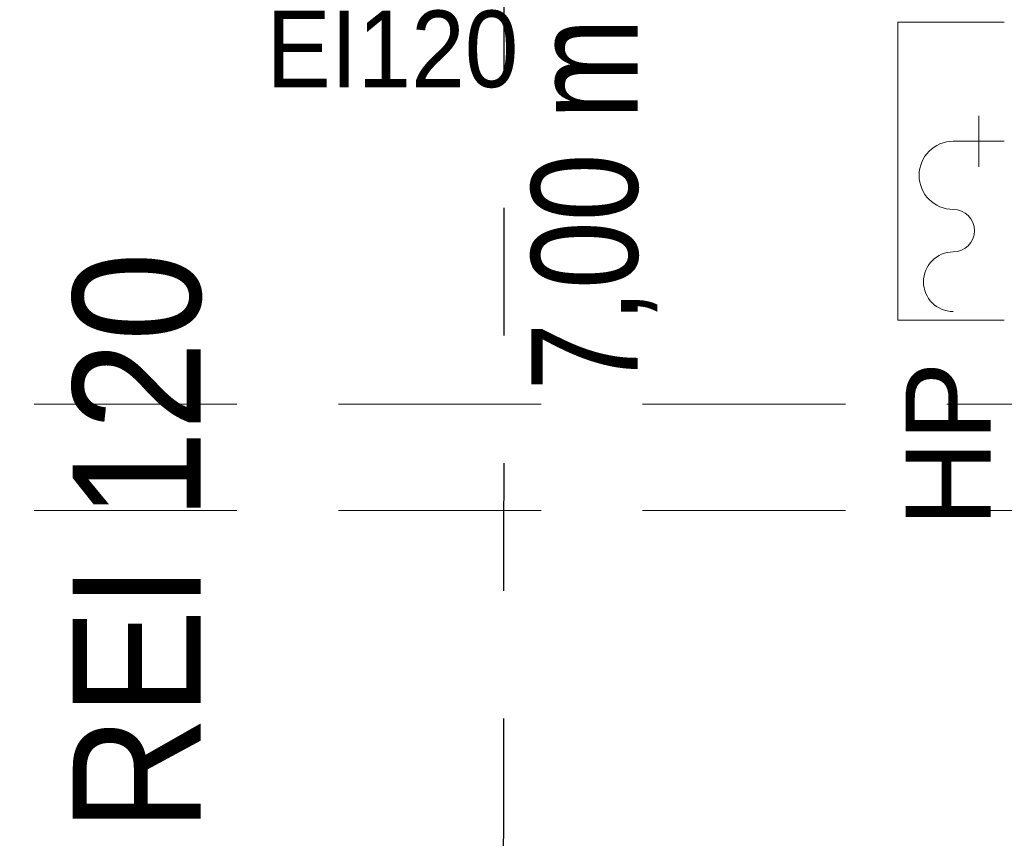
# Model space of a CAD drawing. Header units: centimetres. Extents: x -1316 to 21770, y -8842 to 3590.
# Tile 18 of 125: x 299 to 530, y 799 to 991. Entities that reach past the tile are written whole.
import ezdxf

# ---------------------------------------------------------------- set-up
doc = ezdxf.new("R2010")
doc.units = ezdxf.units.CM
doc.linetypes.add('Dash', pattern=[60, 30, -30])
doc.linetypes.add('Ukryte', pattern=[71.438, 47.625, -23.813])
for name, color, linetype, lineweight in [('A-DETL', 90, 'Continuous', 9), ('A-DETL-HDLN', 90, 'Ukryte', 9), ('G-ANNO-TEXT', 231, 'Continuous', 13), ('P-SANR-FIXT', 6, 'Continuous', 9)]:
    doc.layers.add(name, color=color, linetype=linetype, lineweight=lineweight)
doc.styles.add('Arial', font='arial.ttf', dxfattribs={"width": 0.9, "height": 18})
doc.styles.add('Arial Narrow_4', font='ARIALN.TTF', dxfattribs={"height": 25})
doc.styles.add('Arial_10', font='arial.ttf', dxfattribs={"height": 20})
doc.styles.add('Arial_9', font='arial.ttf', dxfattribs={"width": 0.9, "height": 30})

# ---------------------------------------------------------------- blocks, each defined once
blk = doc.blocks.new('HYDRANT_PPOZ_SZAFKA_NASCIENNA - SUPRON 3-V11-5_piętro III __10_50 m_ - stan projektowany')
at = {"layer": 'P-SANR-FIXT'}
for p, q in [((47.5, 31), (-22.5, 31)), ((-22.5, 31), (-22.5, 6)), ((-22.5, 6), (-22.5, 31)), ((-22.5, 31), (47.5, 31)), ((47.5, 6), (47.5, 31)), ((47.5, 31), (47.5, 6)), ((19.5, 6), (19.5, 18)), ((19.5, 12), (13.5, 12)), ((19.5, 12), (25.5, 12))]:
    blk.add_line(p, q, dxfattribs=at)
for centre, radius, start, end in [((11.5, 18), 8, 360, 180), ((-13.5, 18), 7, 0, 180), ((-1.5, 18), 5, 180, 360)]:
    blk.add_arc(centre, radius, start, end, dxfattribs=at)

msp = doc.modelspace()

# ---------------------------------------------------------------- linework, layer by layer
at = {"layer": 'A-DETL', "linetype": 'Dash', "lineweight": 25}
msp.add_open_spline([(412.84, 1006.95), (412.84, 497.96), (412.84, 435.33), (370.99, 410.92), (291.38, 409.33)], degree=3, knots=[0, 0, 0, 0, 6.781245, 8.866954, 8.866954, 8.866954, 8.866954], dxfattribs=at)
at = {"layer": 'A-DETL-HDLN'}
for p, q in [((-1197.62, 900.83), (1172.38, 900.83)), ((-1197.62, 875.83), (1172.38, 875.83))]:
    msp.add_line(p, q, dxfattribs=at)

# ---------------------------------------------------------------- block references
at = {"layer": 'P-SANR-FIXT', "rotation": 89.9999999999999}
msp.add_blockref('HYDRANT_PPOZ_SZAFKA_NASCIENNA - SUPRON 3-V11-5_piętro III __10_50 m_ - stan projektowany', (536.38, 943.08), dxfattribs=at)

# ---------------------------------------------------------------- texts
at = {"layer": 'G-ANNO-TEXT', "color": 1, "insert": (357.14, 993.29), "char_height": 18, "width": 58.9032, "attachment_point": 1, "line_spacing_factor": 0.936439, "style": 'Arial'}
msp.add_mtext('\\pxt6.35,12.7,19.05,25.4,31.75,38.1,44.45,50.8,57.15,63.5,69.85,76.2,82.55,88.9,95.25,101.6,107.95,114.3,120.65,127,133.35,139.7,146.05,152.4,158.75,165.1,171.45,177.8,184.15,190.5,196.85,203.2;{EI120}', dxfattribs=at)
at = {"layer": 'G-ANNO-TEXT', "color": 11, "insert": (419.29, 903.98), "char_height": 25, "width": 88.88, "attachment_point": 1, "rotation": 90, "line_spacing_factor": 0.949189, "style": 'Arial Narrow_4'}
msp.add_mtext('\\pxt5.08,10.16,15.24,20.32,25.4,30.48,35.56,40.64,45.72,50.8,55.88,60.96,66.04,71.12,76.2,81.28,86.36,91.44,96.52,101.6,106.68,111.76,116.84,121.92,127,132.08,137.16,142.24,147.32,152.4,157.48,162.56;{7,00 m}', dxfattribs=at)
at = {"layer": 'G-ANNO-TEXT', "color": 1, "insert": (311.65, 800.32), "char_height": 30, "width": 140.7132, "attachment_point": 1, "rotation": 90, "line_spacing_factor": 0.936439, "style": 'Arial_9'}
msp.add_mtext('\\pxt3.81,7.62,11.43,15.24,19.05,22.86,26.67,30.48,34.29,38.1,41.91,45.72,49.53,53.34,57.15,60.96,64.77,68.58,72.39,76.2,80.01,83.82,87.63,91.44,95.25,99.06,102.87,106.68,110.49,114.3,118.11,121.92;{REI 120}', dxfattribs=at)
at = {"layer": 'G-ANNO-TEXT', "color": 7, "insert": (507.19, 872.01), "char_height": 20, "width": 40.804, "attachment_point": 1, "rotation": 90, "line_spacing_factor": 0.936439, "style": 'Arial_10'}
msp.add_mtext('\\pxt6.35,12.7,19.05,25.4,31.75,38.1,44.45,50.8,57.15,63.5,69.85,76.2,82.55,88.9,95.25,101.6,107.95,114.3,120.65,127,133.35,139.7,146.05,152.4,158.75,165.1,171.45,177.8,184.15,190.5,196.85,203.2;{HP}', dxfattribs=at)

doc.saveas('drawing.dxf')
